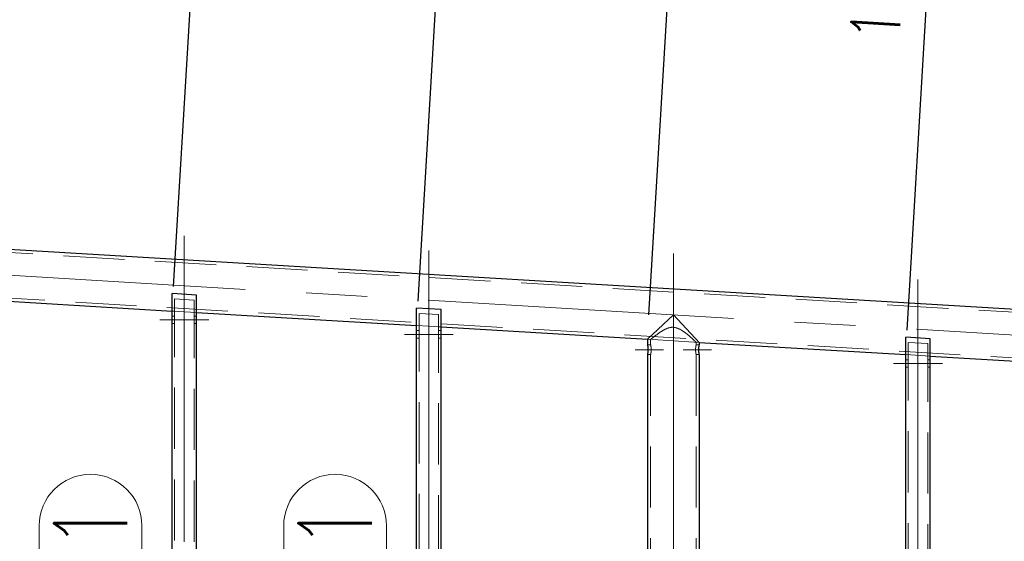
# Model space of a CAD drawing. Header units: millimetres. Extents: x -845 to -83, y 8759 to 9255.
# Tile 99 of 119: x -618 to -578, y 9096 to 9118. Entities that reach past the tile are written whole.
import ezdxf

# ---------------------------------------------------------------- set-up
doc = ezdxf.new("R2010")
doc.units = ezdxf.units.MM
doc.header["$LTSCALE"] = 10
doc.linetypes.add('HIDDEN', pattern=[0.375, 0.25, -0.125])
doc.linetypes.add('MITTE', pattern=[2, 1.25, -0.25, 0.25, -0.25])
doc.layers.get('Defpoints').update_dxf_attribs({"color": 1})
for name, color, linetype, lineweight in [('PS_DIM', 4, 'Continuous', 13), ('PS_Hidden', 2, 'HIDDEN', 9), ('PS_Mid', 5, 'MITTE', 15), ('PS_Pos', 1, 'Continuous', 15), ('PS_Shape', 161, 'Continuous', 30), ('PS_SOLID', 7, 'Continuous', 30)]:
    doc.layers.add(name, color=color, linetype=linetype, lineweight=lineweight)
doc.styles.add('simplex', font='simplex.shx', dxfattribs={"width": 0.75})
doc.dimstyles.new('1_20_GŁ_DS1-LS20', dxfattribs={"dimtxt": 2, "dimasz": 2, "dimexe": 2, "dimexo": 1, "dimgap": 1, "dimtad": 1, "dimjust": 4, "dimdec": 0, "dimlfac": 20, "dimtxsty": 'simplex', "dimblk1": 'NONE', "dimsah": 1, "dimcen": 2, "dimclrd": 256, "dimclre": 256, "dimclrt": 4, "dimadec": 1, "dimazin": 0, "dimtfac": 1, "dimtdec": 0, "dimtmove": 2, "dimatfit": 3, "dimfxl": 1, "dimarcsym": 0})
doc.dimstyles.new('1_20_PRZ', dxfattribs={"dimtxt": 2, "dimasz": 1, "dimexe": 2, "dimexo": 5, "dimgap": 1, "dimtad": 1, "dimdec": 0, "dimlfac": 20, "dimtxsty": 'simplex', "dimblk": 'dimznak', "dimcen": 2, "dimse1": 1, "dimse2": 1, "dimclrd": 256, "dimclrt": 4, "dimadec": 1, "dimazin": 0, "dimtfac": 1, "dimtdec": 0, "dimtix": 1, "dimtmove": 2, "dimatfit": 3, "dimldrblk": 'dim-grot', "dimfxl": 1, "dimarcsym": 0})

# ---------------------------------------------------------------- blocks, each defined once
blk = doc.blocks.new('*D43')
at = {"layer": 'Defpoints', "color": 0, "transparency": 16777216}
for p in [(-610.615, 9124.442), (-638.744, 9107.403), (-611.723, 9105.798)]:
    blk.add_point(p, dxfattribs=at)
at = {"layer": 'PS_DIM', "lineweight": -2, "transparency": 16777216}
for p, q in [((-638.684, 9108.402), (-637.517, 9128.044)), ((-611.664, 9106.797), (-610.497, 9126.439)), ((-637.636, 9126.047), (-612.612, 9124.561))]:
    blk.add_line(p, q, dxfattribs=at)
at = {"layer": 'PS_DIM', "transparency": 16777216}
blk.add_solid([(-612.592, 9124.894), (-612.632, 9124.228), (-610.615, 9124.442)], dxfattribs=at)
at = {"layer": 'PS_DIM', "color": 4, "transparency": 16777216, "insert": (-612.788, 9121.939), "char_height": 2, "attachment_point": 5, "rotation": 86.6003, "style": 'simplex'}
blk.add_mtext('541', dxfattribs=at)
blk = doc.blocks.new('_None')
blk = doc.blocks.new('*D44')
at = {"layer": 'Defpoints', "color": 0, "transparency": 16777216}
for p in [(-600.615, 9123.848), (-638.744, 9107.403), (-601.723, 9105.204)]:
    blk.add_point(p, dxfattribs=at)
at = {"layer": 'PS_DIM', "lineweight": -2, "transparency": 16777216}
for p, q in [((-638.684, 9108.402), (-637.517, 9128.044)), ((-637.636, 9126.047), (-602.612, 9123.967)), ((-601.664, 9106.202), (-600.497, 9125.845))]:
    blk.add_line(p, q, dxfattribs=at)
at = {"layer": 'PS_DIM', "transparency": 16777216}
blk.add_solid([(-602.592, 9124.299), (-602.632, 9123.634), (-600.615, 9123.848)], dxfattribs=at)
at = {"layer": 'PS_DIM', "color": 4, "transparency": 16777216, "insert": (-602.807, 9121.025), "char_height": 2, "attachment_point": 5, "rotation": 86.6003, "style": 'simplex'}
blk.add_mtext('742', dxfattribs=at)
blk = doc.blocks.new('*D45')
at = {"layer": 'Defpoints', "color": 0, "transparency": 16777216}
for p in [(-591.175, 9123.287), (-638.744, 9107.403), (-592.283, 9104.643)]:
    blk.add_point(p, dxfattribs=at)
at = {"layer": 'PS_DIM', "lineweight": -2, "transparency": 16777216}
for p, q in [((-638.684, 9108.402), (-637.517, 9128.044)), ((-637.636, 9126.047), (-593.172, 9123.406)), ((-592.224, 9105.642), (-591.057, 9125.284))]:
    blk.add_line(p, q, dxfattribs=at)
at = {"layer": 'PS_DIM', "transparency": 16777216}
blk.add_solid([(-593.152, 9123.739), (-593.192, 9123.073), (-591.175, 9123.287)], dxfattribs=at)
at = {"layer": 'PS_DIM', "color": 4, "transparency": 16777216, "insert": (-593.348, 9120.785), "char_height": 2, "attachment_point": 5, "rotation": 86.6003, "style": 'simplex'}
blk.add_mtext('931', dxfattribs=at)
blk = doc.blocks.new('*D46')
at = {"layer": 'Defpoints', "color": 0, "transparency": 16777216}
for p in [(-580.615, 9122.66), (-638.744, 9107.403), (-581.723, 9104.016)]:
    blk.add_point(p, dxfattribs=at)
at = {"layer": 'PS_DIM', "lineweight": -2, "transparency": 16777216}
for p, q in [((-638.684, 9108.402), (-637.517, 9128.044)), ((-637.636, 9126.047), (-582.612, 9122.779)), ((-581.664, 9105.014), (-580.497, 9124.656))]:
    blk.add_line(p, q, dxfattribs=at)
at = {"layer": 'PS_DIM', "transparency": 16777216}
blk.add_solid([(-582.592, 9123.111), (-582.632, 9122.446), (-580.615, 9122.66)], dxfattribs=at)
at = {"layer": 'PS_DIM', "color": 4, "transparency": 16777216, "insert": (-582.832, 9119.409), "char_height": 2, "attachment_point": 5, "rotation": 86.6003, "style": 'simplex'}
blk.add_mtext('1142', dxfattribs=at)
blk = doc.blocks.new('*D47')
at = {"layer": 'Defpoints', "color": 0, "transparency": 16777216}
for p in [(-570.615, 9122.066), (-638.744, 9107.403), (-571.723, 9103.422)]:
    blk.add_point(p, dxfattribs=at)
at = {"layer": 'PS_DIM', "lineweight": -2, "transparency": 16777216}
for p, q in [((-638.684, 9108.402), (-637.517, 9128.044)), ((-637.636, 9126.047), (-572.612, 9122.185)), ((-571.664, 9104.42), (-570.497, 9124.062))]:
    blk.add_line(p, q, dxfattribs=at)
at = {"layer": 'PS_DIM', "transparency": 16777216}
blk.add_solid([(-572.592, 9122.517), (-572.632, 9121.852), (-570.615, 9122.066)], dxfattribs=at)
at = {"layer": 'PS_DIM', "color": 4, "transparency": 16777216, "insert": (-572.841, 9118.672), "char_height": 2, "attachment_point": 5, "rotation": 86.6003, "style": 'simplex'}
blk.add_mtext('1343', dxfattribs=at)
blk = doc.blocks.new('*D48')
at = {"layer": 'Defpoints', "color": 0, "transparency": 16777216}
for p in [(-560.615, 9121.472), (-638.744, 9107.403), (-561.723, 9102.828)]:
    blk.add_point(p, dxfattribs=at)
at = {"layer": 'PS_DIM', "lineweight": -2, "transparency": 16777216}
for p, q in [((-638.684, 9108.402), (-637.517, 9128.044)), ((-637.636, 9126.047), (-562.612, 9121.59)), ((-561.664, 9103.826), (-560.497, 9123.468))]:
    blk.add_line(p, q, dxfattribs=at)
at = {"layer": 'PS_DIM', "transparency": 16777216}
blk.add_solid([(-562.592, 9121.923), (-562.632, 9121.258), (-560.615, 9121.472)], dxfattribs=at)
at = {"layer": 'PS_DIM', "color": 4, "transparency": 16777216, "insert": (-562.841, 9118.078), "char_height": 2, "attachment_point": 5, "rotation": 86.6003, "style": 'simplex'}
blk.add_mtext('1543', dxfattribs=at)
blk = doc.blocks.new('*D49')
at = {"layer": 'Defpoints', "color": 0, "transparency": 16777216}
for p in [(-550.615, 9120.878), (-638.744, 9107.403), (-551.723, 9102.234)]:
    blk.add_point(p, dxfattribs=at)
at = {"layer": 'PS_DIM', "lineweight": -2, "transparency": 16777216}
for p, q in [((-638.684, 9108.402), (-637.517, 9128.044)), ((-637.636, 9126.047), (-552.612, 9120.996)), ((-551.664, 9103.232), (-550.497, 9122.874))]:
    blk.add_line(p, q, dxfattribs=at)
at = {"layer": 'PS_DIM', "transparency": 16777216}
blk.add_solid([(-552.592, 9121.329), (-552.632, 9120.664), (-550.615, 9120.878)], dxfattribs=at)
at = {"layer": 'PS_DIM', "color": 4, "transparency": 16777216, "insert": (-552.841, 9117.484), "char_height": 2, "attachment_point": 5, "rotation": 86.6003, "style": 'simplex'}
blk.add_mtext('1743', dxfattribs=at)
blk = doc.blocks.new('*D50')
at = {"layer": 'Defpoints', "color": 0, "transparency": 16777216}
for p in [(-541.175, 9120.317), (-638.744, 9107.403), (-542.283, 9101.673)]:
    blk.add_point(p, dxfattribs=at)
at = {"layer": 'PS_DIM', "lineweight": -2, "transparency": 16777216}
for p, q in [((-638.684, 9108.402), (-637.517, 9128.044)), ((-637.636, 9126.047), (-543.172, 9120.436)), ((-542.224, 9102.671), (-541.057, 9122.314))]:
    blk.add_line(p, q, dxfattribs=at)
at = {"layer": 'PS_DIM', "transparency": 16777216}
blk.add_solid([(-543.152, 9120.768), (-543.192, 9120.103), (-541.175, 9120.317)], dxfattribs=at)
at = {"layer": 'PS_DIM', "color": 4, "transparency": 16777216, "insert": (-543.401, 9116.923), "char_height": 2, "attachment_point": 5, "rotation": 86.6003, "style": 'simplex'}
blk.add_mtext('1933', dxfattribs=at)
blk = doc.blocks.new('*D51')
at = {"layer": 'Defpoints', "color": 0, "transparency": 16777216}
for p in [(-530.615, 9119.69), (-638.744, 9107.403), (-531.723, 9101.046)]:
    blk.add_point(p, dxfattribs=at)
at = {"layer": 'PS_DIM', "lineweight": -2, "transparency": 16777216}
for p, q in [((-638.684, 9108.402), (-637.517, 9128.044)), ((-637.636, 9126.047), (-532.612, 9119.808)), ((-531.664, 9102.044), (-530.497, 9121.686))]:
    blk.add_line(p, q, dxfattribs=at)
at = {"layer": 'PS_DIM', "transparency": 16777216}
blk.add_solid([(-532.592, 9120.141), (-532.632, 9119.476), (-530.615, 9119.69)], dxfattribs=at)
at = {"layer": 'PS_DIM', "color": 4, "transparency": 16777216, "insert": (-532.843, 9116.26), "char_height": 2, "attachment_point": 5, "rotation": 86.6003, "style": 'simplex'}
blk.add_mtext('2144', dxfattribs=at)
blk = doc.blocks.new('*D52')
at = {"layer": 'Defpoints', "color": 0, "transparency": 16777216}
for p in [(-520.615, 9119.096), (-638.744, 9107.403), (-521.723, 9100.452)]:
    blk.add_point(p, dxfattribs=at)
at = {"layer": 'PS_DIM', "lineweight": -2, "transparency": 16777216}
for p, q in [((-638.684, 9108.402), (-637.517, 9128.044)), ((-637.636, 9126.047), (-522.612, 9119.214)), ((-521.664, 9101.45), (-520.497, 9121.092))]:
    blk.add_line(p, q, dxfattribs=at)
at = {"layer": 'PS_DIM', "transparency": 16777216}
blk.add_solid([(-522.592, 9119.547), (-522.632, 9118.882), (-520.615, 9119.096)], dxfattribs=at)
at = {"layer": 'PS_DIM', "color": 4, "transparency": 16777216, "insert": (-522.849, 9115.559), "char_height": 2, "attachment_point": 5, "rotation": 86.6003, "style": 'simplex'}
blk.add_mtext('2345', dxfattribs=at)
blk = doc.blocks.new('*D53')
at = {"layer": 'Defpoints', "color": 0, "transparency": 16777216}
for p in [(-510.615, 9118.502), (-638.744, 9107.403), (-511.723, 9099.858)]:
    blk.add_point(p, dxfattribs=at)
at = {"layer": 'PS_DIM', "lineweight": -2, "transparency": 16777216}
for p, q in [((-638.684, 9108.402), (-637.517, 9128.044)), ((-637.636, 9126.047), (-512.612, 9118.62)), ((-511.664, 9100.856), (-510.497, 9120.498))]:
    blk.add_line(p, q, dxfattribs=at)
at = {"layer": 'PS_DIM', "transparency": 16777216}
blk.add_solid([(-512.592, 9118.953), (-512.632, 9118.287), (-510.615, 9118.502)], dxfattribs=at)
at = {"layer": 'PS_DIM', "color": 4, "transparency": 16777216, "insert": (-512.849, 9114.965), "char_height": 2, "attachment_point": 5, "rotation": 86.6003, "style": 'simplex'}
blk.add_mtext('2545', dxfattribs=at)
blk = doc.blocks.new('*D54')
at = {"layer": 'Defpoints', "color": 0, "transparency": 16777216}
for p in [(-501.175, 9117.941), (-638.744, 9107.403), (-502.283, 9099.297)]:
    blk.add_point(p, dxfattribs=at)
at = {"layer": 'PS_DIM', "lineweight": -2, "transparency": 16777216}
for p, q in [((-638.684, 9108.402), (-637.517, 9128.044)), ((-637.636, 9126.047), (-503.172, 9118.059)), ((-502.224, 9100.295), (-501.057, 9119.937))]:
    blk.add_line(p, q, dxfattribs=at)
at = {"layer": 'PS_DIM', "transparency": 16777216}
blk.add_solid([(-503.152, 9118.392), (-503.192, 9117.727), (-501.175, 9117.941)], dxfattribs=at)
at = {"layer": 'PS_DIM', "color": 4, "transparency": 16777216, "insert": (-503.411, 9114.369), "char_height": 2, "attachment_point": 5, "rotation": 86.6003, "style": 'simplex'}
blk.add_mtext('2734', dxfattribs=at)
blk = doc.blocks.new('*D55')
at = {"layer": 'Defpoints', "color": 0, "transparency": 16777216}
for p in [(-481.903, 9116.796), (-638.744, 9107.403), (-482.885, 9100.268)]:
    blk.add_point(p, dxfattribs=at)
at = {"layer": 'PS_DIM', "lineweight": -2, "transparency": 16777216}
for p, q in [((-638.684, 9108.402), (-637.517, 9128.044)), ((-637.636, 9126.047), (-483.9, 9116.915)), ((-482.826, 9101.267), (-481.785, 9118.792))]:
    blk.add_line(p, q, dxfattribs=at)
at = {"layer": 'PS_DIM', "transparency": 16777216}
blk.add_solid([(-483.88, 9117.247), (-483.919, 9116.582), (-481.903, 9116.796)], dxfattribs=at)
at = {"layer": 'PS_DIM', "color": 4, "transparency": 16777216, "insert": (-484.128, 9113.402), "char_height": 2, "attachment_point": 5, "rotation": 86.6003, "style": 'simplex'}
blk.add_mtext('3120', dxfattribs=at)
blk = doc.blocks.new('*D56')
at = {"layer": 'Defpoints', "color": 0, "transparency": 16777216}
for p in [(-478.455, 9116.591), (-638.744, 9107.403), (-479.63, 9096.814)]:
    blk.add_point(p, dxfattribs=at)
at = {"layer": 'PS_DIM', "lineweight": -2, "transparency": 16777216}
for p, q in [((-638.684, 9108.402), (-637.517, 9128.044)), ((-637.636, 9126.047), (-480.452, 9116.71)), ((-479.571, 9097.813), (-478.337, 9118.588))]:
    blk.add_line(p, q, dxfattribs=at)
at = {"layer": 'PS_DIM', "transparency": 16777216}
blk.add_solid([(-480.432, 9117.042), (-480.472, 9116.377), (-478.455, 9116.591)], dxfattribs=at)
at = {"layer": 'PS_DIM', "color": 4, "transparency": 16777216, "insert": (-480.678, 9113.233), "char_height": 2, "attachment_point": 5, "rotation": 86.6003, "style": 'simplex'}
blk.add_mtext('3189', dxfattribs=at)
blk = doc.blocks.new('dimznak')
at = {"color": 0}
for points in [[(0, 2), (0, -2)], [(-2, 0), (2, 0)]]:
    blk.add_lwpolyline(points, dxfattribs=at)
at = {"color": 2}
blk.add_lwpolyline([(1, 1), (-1, -1)], dxfattribs=at)
blk = doc.blocks.new('*D63')
at = {"layer": 'Defpoints', "color": 0, "transparency": 16777216}
for p in [(-638.618, 9109.52), (-482.885, 9100.268), (-471.63, 9100.268)]:
    blk.add_point(p, dxfattribs=at)
at = {"layer": 'PS_DIM', "lineweight": -2, "transparency": 16777216}
blk.add_line((-471.63, 9108.52), (-471.63, 9101.268), dxfattribs=at)
for p, rotation in [((-471.63, 9109.52), 90), ((-471.63, 9100.268), 270)]:
    blk.add_blockref('dimznak', p, dxfattribs=dict(at, rotation=rotation))
at = {"layer": 'PS_DIM', "color": 4, "transparency": 16777216, "insert": (-473.63, 9104.894), "char_height": 2, "attachment_point": 5, "rotation": 90, "style": 'simplex'}
blk.add_mtext('185', dxfattribs=at)
blk = doc.blocks.new('dim-grot')
blk.add_hatch(color=256).paths.add_polyline_path([(0, 0), (-2, 0.5), (-2, -0.5)])
blk.add_lwpolyline([(0, 0), (-2, 0.5), (-2, -0.5), (0, 0)])
blk = doc.blocks.new('*D68')
at = {"layer": 'Defpoints', "color": 0, "transparency": 16777216}
for p in [(-638.618, 9109.52), (-465.818, 9109.52), (-498.223, 9039.429)]:
    blk.add_point(p, dxfattribs=at)
at = {"layer": 'PS_DIM', "lineweight": -2, "transparency": 16777216}
blk.add_line((-465.818, 9040.429), (-465.818, 9108.52), dxfattribs=at)
for p, rotation in [((-465.818, 9109.52), 90), ((-465.818, 9039.429), 270)]:
    blk.add_blockref('dimznak', p, dxfattribs=dict(at, rotation=rotation))
at = {"layer": 'PS_DIM', "color": 4, "transparency": 16777216, "insert": (-467.818, 9074.475), "char_height": 2, "attachment_point": 5, "rotation": 90, "style": 'simplex'}
blk.add_mtext('1402', dxfattribs=at)
blk = doc.blocks.new('*X603')
at = {"layer": 'PS_Hidden', "color": 2, "linetype": 'HIDDEN'}
for p, q in [((-638.626, 9109.39), (-482.893, 9100.139)), ((-638.137, 9107.498), (-483.602, 9098.317)), ((-611.623, 9058.918), (-611.623, 9106.293)), ((-611.623, 9106.293), (-610.823, 9106.246)), ((-610.823, 9058.87), (-610.823, 9106.246)), ((-611.723, 9105.798), (-611.623, 9105.792)), ((-611.723, 9105.798), (-610.723, 9105.739)), ((-610.823, 9105.745), (-610.723, 9105.739)), ((-601.623, 9058.324), (-601.623, 9105.699)), ((-601.623, 9105.699), (-600.823, 9105.652)), ((-600.823, 9058.276), (-600.823, 9105.652)), ((-611.623, 9105.589), (-611.723, 9105.589)), ((-611.623, 9105.289), (-611.723, 9105.289)), ((-610.723, 9105.589), (-610.823, 9105.589)), ((-610.723, 9105.289), (-610.823, 9105.289)), ((-601.723, 9105.204), (-601.623, 9105.198)), ((-601.723, 9105.204), (-600.723, 9105.145)), ((-601.623, 9104.995), (-601.723, 9104.995)), ((-600.823, 9105.151), (-600.723, 9105.145)), ((-600.723, 9104.995), (-600.823, 9104.995)), ((-591.963, 9104.787), (-591.949, 9104.797)), ((-591.949, 9104.797), (-591.935, 9104.808)), ((-591.935, 9104.808), (-591.92, 9104.82)), ((-591.92, 9104.82), (-591.904, 9104.831)), ((-591.904, 9104.831), (-591.888, 9104.843)), ((-591.888, 9104.843), (-591.872, 9104.855)), ((-591.872, 9104.855), (-591.855, 9104.867)), ((-591.855, 9104.867), (-591.838, 9104.879)), ((-591.838, 9104.879), (-591.821, 9104.892)), ((-591.821, 9104.892), (-591.803, 9104.904)), ((-591.803, 9104.904), (-591.785, 9104.916)), ((-591.785, 9104.916), (-591.767, 9104.928)), ((-591.767, 9104.928), (-591.749, 9104.941)), ((-591.749, 9104.941), (-591.731, 9104.953)), ((-591.731, 9104.953), (-591.712, 9104.965)), ((-591.712, 9104.965), (-591.693, 9104.976)), ((-591.693, 9104.976), (-591.674, 9104.988)), ((-591.674, 9104.988), (-591.656, 9104.999)), ((-591.656, 9104.999), (-591.636, 9105.01)), ((-591.636, 9105.01), (-591.617, 9105.021)), ((-591.617, 9105.021), (-591.596, 9105.032)), ((-591.596, 9105.032), (-591.576, 9105.043)), ((-591.576, 9105.043), (-591.554, 9105.054)), ((-591.554, 9105.054), (-591.532, 9105.064)), ((-591.532, 9105.064), (-591.51, 9105.074)), ((-591.51, 9105.074), (-591.487, 9105.084)), ((-591.487, 9105.084), (-591.464, 9105.093)), ((-591.464, 9105.093), (-591.441, 9105.101)), ((-591.441, 9105.101), (-591.417, 9105.108)), ((-591.417, 9105.108), (-591.393, 9105.115)), ((-591.393, 9105.115), (-591.369, 9105.121)), ((-591.369, 9105.121), (-591.344, 9105.125)), ((-591.344, 9105.125), (-591.32, 9105.129)), ((-591.32, 9105.129), (-591.296, 9105.132)), ((-591.296, 9105.132), (-591.271, 9105.133)), ((-591.271, 9105.133), (-591.247, 9105.134)), ((-591.247, 9105.134), (-591.223, 9105.133)), ((-591.223, 9105.133), (-591.198, 9105.131)), ((-591.223, 9105.133), (-591.223, 9105.133)), ((-591.198, 9105.131), (-591.173, 9105.127)), ((-591.173, 9105.127), (-591.149, 9105.123)), ((-591.149, 9105.123), (-591.124, 9105.117)), ((-591.124, 9105.117), (-591.1, 9105.111)), ((-591.1, 9105.111), (-591.077, 9105.103)), ((-591.077, 9105.103), (-591.053, 9105.095)), ((-591.053, 9105.095), (-591.03, 9105.086)), ((-591.03, 9105.086), (-591.007, 9105.076)), ((-591.007, 9105.076), (-590.984, 9105.065)), ((-590.984, 9105.065), (-590.962, 9105.054)), ((-590.962, 9105.054), (-590.94, 9105.042)), ((-590.94, 9105.042), (-590.918, 9105.03)), ((-590.918, 9105.03), (-590.896, 9105.017)), ((-590.896, 9105.017), (-590.875, 9105.004)), ((-590.875, 9105.004), (-590.854, 9104.991)), ((-590.854, 9104.991), (-590.833, 9104.977)), ((-590.833, 9104.977), (-590.813, 9104.963)), ((-590.813, 9104.963), (-590.792, 9104.949)), ((-590.792, 9104.949), (-590.773, 9104.935)), ((-590.773, 9104.935), (-590.753, 9104.921)), ((-590.753, 9104.921), (-590.734, 9104.907)), ((-590.734, 9104.907), (-590.715, 9104.892)), ((-590.715, 9104.892), (-590.697, 9104.878)), ((-590.697, 9104.878), (-590.679, 9104.864)), ((-590.679, 9104.864), (-590.662, 9104.85)), ((-590.662, 9104.85), (-590.644, 9104.836)), ((-590.644, 9104.836), (-590.628, 9104.823)), ((-590.628, 9104.823), (-590.611, 9104.809)), ((-590.611, 9104.809), (-590.595, 9104.796)), ((-590.595, 9104.796), (-590.579, 9104.782)), ((-601.623, 9104.695), (-601.723, 9104.695)), ((-600.723, 9104.695), (-600.823, 9104.695)), ((-592.153, 9104.636), (-592.283, 9104.643)), ((-592.283, 9104.643), (-590.163, 9104.518)), ((-592.283, 9104.418), (-592.153, 9104.418)), ((-592.153, 9104.636), (-592.152, 9104.637)), ((-592.153, 9104.636), (-592.153, 9104.636)), ((-592.153, 9104.636), (-592.153, 9104.418)), ((-592.153, 9104.417), (-592.153, 9104.418)), ((-592.153, 9104.418), (-592.153, 9104.418)), ((-592.153, 9104.416), (-592.153, 9104.417)), ((-592.153, 9104.417), (-592.153, 9104.417)), ((-592.153, 9104.417), (-592.153, 9104.417)), ((-592.153, 9104.415), (-592.153, 9104.416)), ((-592.153, 9104.416), (-592.153, 9104.416)), ((-592.152, 9104.414), (-592.153, 9104.415)), ((-592.152, 9104.637), (-592.15, 9104.638)), ((-592.152, 9104.413), (-592.152, 9104.414)), ((-592.152, 9104.412), (-592.152, 9104.413)), ((-592.152, 9104.411), (-592.152, 9104.412)), ((-592.151, 9104.41), (-592.152, 9104.411)), ((-592.151, 9104.408), (-592.151, 9104.41)), ((-592.151, 9104.407), (-592.151, 9104.408)), ((-592.15, 9104.405), (-592.151, 9104.407)), ((-592.15, 9104.638), (-592.148, 9104.64)), ((-592.15, 9104.403), (-592.15, 9104.405)), ((-592.15, 9104.401), (-592.15, 9104.403)), ((-592.149, 9104.399), (-592.15, 9104.401)), ((-592.149, 9104.397), (-592.149, 9104.399)), ((-592.148, 9104.395), (-592.149, 9104.397)), ((-592.148, 9104.64), (-592.145, 9104.643)), ((-592.148, 9104.392), (-592.148, 9104.395)), ((-592.147, 9104.39), (-592.148, 9104.392)), ((-592.145, 9104.643), (-592.141, 9104.646)), ((-592.141, 9104.646), (-592.137, 9104.649)), ((-592.137, 9104.649), (-592.132, 9104.653)), ((-592.132, 9104.653), (-592.126, 9104.658)), ((-592.126, 9104.658), (-592.12, 9104.663)), ((-592.12, 9104.663), (-592.113, 9104.669)), ((-592.113, 9104.669), (-592.105, 9104.675)), ((-592.105, 9104.675), (-592.097, 9104.682)), ((-592.097, 9104.682), (-592.088, 9104.689)), ((-592.088, 9104.689), (-592.079, 9104.696)), ((-592.079, 9104.696), (-592.069, 9104.704)), ((-592.069, 9104.704), (-592.059, 9104.712)), ((-592.059, 9104.712), (-592.048, 9104.72)), ((-592.048, 9104.72), (-592.038, 9104.729)), ((-592.038, 9104.729), (-592.027, 9104.737)), ((-592.027, 9104.737), (-592.015, 9104.746)), ((-592.015, 9104.746), (-592.003, 9104.756)), ((-592.003, 9104.756), (-591.99, 9104.766)), ((-591.99, 9104.766), (-591.977, 9104.776)), ((-591.977, 9104.776), (-591.963, 9104.787)), ((-590.579, 9104.782), (-590.564, 9104.769)), ((-590.564, 9104.769), (-590.548, 9104.756)), ((-590.548, 9104.756), (-590.533, 9104.742)), ((-590.533, 9104.742), (-590.518, 9104.729)), ((-590.518, 9104.729), (-590.503, 9104.717)), ((-590.503, 9104.717), (-590.489, 9104.704)), ((-590.489, 9104.704), (-590.475, 9104.691)), ((-590.475, 9104.691), (-590.461, 9104.679)), ((-590.461, 9104.679), (-590.448, 9104.667)), ((-590.448, 9104.667), (-590.435, 9104.656)), ((-590.435, 9104.656), (-590.422, 9104.645)), ((-590.422, 9104.645), (-590.411, 9104.634)), ((-590.411, 9104.634), (-590.399, 9104.623)), ((-590.399, 9104.623), (-590.388, 9104.613)), ((-590.388, 9104.613), (-590.378, 9104.604)), ((-590.378, 9104.604), (-590.368, 9104.595)), ((-590.368, 9104.595), (-590.358, 9104.586)), ((-590.358, 9104.586), (-590.35, 9104.578)), ((-590.35, 9104.578), (-590.341, 9104.57)), ((-590.341, 9104.57), (-590.334, 9104.563)), ((-590.334, 9104.563), (-590.327, 9104.557)), ((-590.327, 9104.557), (-590.321, 9104.551)), ((-590.321, 9104.551), (-590.315, 9104.546)), ((-590.315, 9104.546), (-590.31, 9104.541)), ((-590.31, 9104.541), (-590.305, 9104.537)), ((-590.305, 9104.537), (-590.302, 9104.533)), ((-590.302, 9104.533), (-590.299, 9104.53)), ((-590.299, 9104.53), (-590.296, 9104.528)), ((-590.298, 9104.392), (-590.299, 9104.387)), ((-590.297, 9104.397), (-590.298, 9104.392)), ((-590.296, 9104.401), (-590.297, 9104.397)), ((-590.296, 9104.528), (-590.294, 9104.527)), ((-590.295, 9104.408), (-590.296, 9104.405)), ((-590.296, 9104.405), (-590.296, 9104.401)), ((-590.294, 9104.411), (-590.295, 9104.408)), ((-590.294, 9104.527), (-590.293, 9104.526)), ((-590.293, 9104.416), (-590.294, 9104.415)), ((-590.294, 9104.415), (-590.294, 9104.413)), ((-590.294, 9104.413), (-590.294, 9104.411)), ((-590.293, 9104.526), (-590.293, 9104.525)), ((-590.293, 9104.525), (-590.293, 9104.418)), ((-590.163, 9104.518), (-590.293, 9104.525)), ((-590.293, 9104.418), (-590.293, 9104.417)), ((-590.163, 9104.418), (-590.293, 9104.418)), ((-590.293, 9104.417), (-590.293, 9104.416)), ((-581.623, 9057.136), (-581.623, 9104.511)), ((-581.623, 9104.511), (-580.823, 9104.464)), ((-580.823, 9057.088), (-580.823, 9104.464)), ((-592.283, 9104.018), (-592.153, 9104.018)), ((-592.153, 9104.02), (-592.152, 9104.021)), ((-592.153, 9104.019), (-592.153, 9104.02)), ((-592.153, 9104.018), (-592.153, 9104.019)), ((-592.153, 9104.019), (-592.153, 9104.019)), ((-592.153, 9104.018), (-592.153, 9104.018)), ((-592.153, 9104.018), (-592.153, 9104.018)), ((-592.153, 9104.018), (-592.153, 9104.018)), ((-592.153, 9104.018), (-592.153, 9045.276)), ((-592.152, 9104.024), (-592.151, 9104.025)), ((-592.152, 9104.023), (-592.152, 9104.024)), ((-592.152, 9104.022), (-592.152, 9104.023)), ((-592.152, 9104.021), (-592.152, 9104.022)), ((-592.151, 9104.028), (-592.15, 9104.03)), ((-592.151, 9104.027), (-592.151, 9104.028)), ((-592.151, 9104.025), (-592.151, 9104.027)), ((-592.15, 9104.034), (-592.149, 9104.036)), ((-592.15, 9104.032), (-592.15, 9104.034)), ((-592.15, 9104.03), (-592.15, 9104.032)), ((-592.149, 9104.038), (-592.148, 9104.04)), ((-592.149, 9104.036), (-592.149, 9104.038)), ((-592.148, 9104.043), (-592.147, 9104.045)), ((-592.148, 9104.04), (-592.148, 9104.043)), ((-592.147, 9104.387), (-592.147, 9104.39)), ((-592.146, 9104.384), (-592.147, 9104.387)), ((-592.147, 9104.048), (-592.146, 9104.051)), ((-592.147, 9104.045), (-592.147, 9104.048)), ((-592.146, 9104.381), (-592.146, 9104.384)), ((-592.145, 9104.378), (-592.146, 9104.381)), ((-592.146, 9104.054), (-592.145, 9104.057)), ((-592.146, 9104.051), (-592.146, 9104.054)), ((-592.145, 9104.375), (-592.145, 9104.378)), ((-592.144, 9104.372), (-592.145, 9104.375)), ((-592.145, 9104.06), (-592.144, 9104.063)), ((-592.145, 9104.057), (-592.145, 9104.06)), ((-592.144, 9104.369), (-592.144, 9104.372)), ((-592.143, 9104.366), (-592.144, 9104.369)), ((-592.144, 9104.066), (-592.143, 9104.069)), ((-592.144, 9104.063), (-592.144, 9104.066)), ((-592.143, 9104.362), (-592.143, 9104.366)), ((-592.142, 9104.359), (-592.143, 9104.362)), ((-592.143, 9104.073), (-592.142, 9104.076)), ((-592.143, 9104.069), (-592.143, 9104.073)), ((-592.142, 9104.355), (-592.142, 9104.359)), ((-592.141, 9104.352), (-592.142, 9104.355)), ((-592.142, 9104.08), (-592.141, 9104.083)), ((-592.142, 9104.076), (-592.142, 9104.08)), ((-592.141, 9104.348), (-592.141, 9104.352)), ((-592.14, 9104.344), (-592.141, 9104.348)), ((-592.141, 9104.087), (-592.14, 9104.091)), ((-592.141, 9104.083), (-592.141, 9104.087)), ((-592.14, 9104.34), (-592.14, 9104.344)), ((-592.139, 9104.336), (-592.14, 9104.34)), ((-592.14, 9104.095), (-592.139, 9104.099)), ((-592.14, 9104.091), (-592.14, 9104.095)), ((-592.139, 9104.332), (-592.139, 9104.336)), ((-592.138, 9104.328), (-592.139, 9104.332)), ((-592.139, 9104.103), (-592.138, 9104.107)), ((-592.139, 9104.099), (-592.139, 9104.103)), ((-592.138, 9104.324), (-592.138, 9104.328)), ((-592.137, 9104.319), (-592.138, 9104.324)), ((-592.138, 9104.111), (-592.137, 9104.116)), ((-592.138, 9104.107), (-592.138, 9104.111)), ((-592.137, 9104.315), (-592.137, 9104.319)), ((-592.136, 9104.31), (-592.137, 9104.315)), ((-592.137, 9104.12), (-592.136, 9104.125)), ((-592.137, 9104.116), (-592.137, 9104.12)), ((-592.136, 9104.306), (-592.136, 9104.31)), ((-592.135, 9104.301), (-592.136, 9104.306)), ((-592.136, 9104.129), (-592.135, 9104.134)), ((-592.136, 9104.125), (-592.136, 9104.129)), ((-592.135, 9104.297), (-592.135, 9104.301)), ((-592.134, 9104.292), (-592.135, 9104.297)), ((-592.135, 9104.138), (-592.134, 9104.143)), ((-592.135, 9104.134), (-592.135, 9104.138)), ((-592.134, 9104.287), (-592.134, 9104.292)), ((-592.134, 9104.282), (-592.134, 9104.287)), ((-592.133, 9104.277), (-592.134, 9104.282)), ((-592.134, 9104.153), (-592.133, 9104.158)), ((-592.134, 9104.148), (-592.134, 9104.153)), ((-592.134, 9104.143), (-592.134, 9104.148)), ((-592.133, 9104.272), (-592.133, 9104.277)), ((-592.133, 9104.267), (-592.133, 9104.272)), ((-592.132, 9104.262), (-592.133, 9104.267)), ((-592.133, 9104.168), (-592.132, 9104.173)), ((-592.133, 9104.163), (-592.133, 9104.168)), ((-592.133, 9104.158), (-592.133, 9104.163)), ((-592.132, 9104.257), (-592.132, 9104.262)), ((-592.132, 9104.252), (-592.132, 9104.257)), ((-592.132, 9104.247), (-592.132, 9104.252)), ((-592.132, 9104.242), (-592.132, 9104.247)), ((-592.132, 9104.237), (-592.132, 9104.242)), ((-592.131, 9104.232), (-592.132, 9104.237)), ((-592.132, 9104.198), (-592.131, 9104.203)), ((-592.132, 9104.193), (-592.132, 9104.198)), ((-592.132, 9104.188), (-592.132, 9104.193)), ((-592.132, 9104.183), (-592.132, 9104.188)), ((-592.132, 9104.178), (-592.132, 9104.183)), ((-592.132, 9104.173), (-592.132, 9104.178)), ((-592.131, 9104.227), (-592.131, 9104.232)), ((-592.131, 9104.222), (-592.131, 9104.227)), ((-592.131, 9104.218), (-592.131, 9104.222)), ((-592.131, 9104.213), (-592.131, 9104.218)), ((-592.131, 9104.208), (-592.131, 9104.213)), ((-592.131, 9104.203), (-592.131, 9104.208)), ((-590.314, 9104.247), (-590.315, 9104.237)), ((-590.315, 9104.237), (-590.315, 9104.227)), ((-590.315, 9104.227), (-590.315, 9104.218)), ((-590.315, 9104.218), (-590.315, 9104.208)), ((-590.315, 9104.208), (-590.315, 9104.198)), ((-590.315, 9104.198), (-590.314, 9104.188)), ((-590.313, 9104.267), (-590.314, 9104.257)), ((-590.314, 9104.257), (-590.314, 9104.247)), ((-590.314, 9104.188), (-590.314, 9104.178)), ((-590.314, 9104.178), (-590.313, 9104.168)), ((-590.312, 9104.287), (-590.313, 9104.277)), ((-590.313, 9104.277), (-590.313, 9104.267)), ((-590.313, 9104.168), (-590.313, 9104.158)), ((-590.313, 9104.158), (-590.312, 9104.148)), ((-590.311, 9104.297), (-590.312, 9104.287)), ((-590.312, 9104.148), (-590.311, 9104.138)), ((-590.31, 9104.315), (-590.311, 9104.306)), ((-590.311, 9104.306), (-590.311, 9104.297)), ((-590.311, 9104.138), (-590.311, 9104.129)), ((-590.311, 9104.129), (-590.31, 9104.12)), ((-590.309, 9104.324), (-590.31, 9104.315)), ((-590.31, 9104.12), (-590.309, 9104.111)), ((-590.308, 9104.332), (-590.309, 9104.324)), ((-590.309, 9104.111), (-590.308, 9104.103)), ((-590.307, 9104.34), (-590.308, 9104.332)), ((-590.308, 9104.103), (-590.307, 9104.095)), ((-590.305, 9104.348), (-590.307, 9104.34)), ((-590.307, 9104.095), (-590.305, 9104.087)), ((-590.304, 9104.355), (-590.305, 9104.348)), ((-590.305, 9104.087), (-590.304, 9104.08)), ((-590.303, 9104.362), (-590.304, 9104.355)), ((-590.304, 9104.08), (-590.303, 9104.073)), ((-590.302, 9104.369), (-590.303, 9104.362)), ((-590.303, 9104.073), (-590.302, 9104.066)), ((-590.301, 9104.375), (-590.302, 9104.369)), ((-590.302, 9104.066), (-590.301, 9104.06)), ((-590.3, 9104.381), (-590.301, 9104.375)), ((-590.301, 9104.06), (-590.3, 9104.054)), ((-590.299, 9104.387), (-590.3, 9104.381)), ((-590.3, 9104.054), (-590.299, 9104.048)), ((-590.299, 9104.048), (-590.298, 9104.043)), ((-590.298, 9104.043), (-590.297, 9104.038)), ((-590.297, 9104.038), (-590.296, 9104.034)), ((-590.296, 9104.034), (-590.296, 9104.03)), ((-590.296, 9104.03), (-590.295, 9104.027)), ((-590.295, 9104.027), (-590.294, 9104.024)), ((-590.294, 9104.024), (-590.294, 9104.022)), ((-590.294, 9104.022), (-590.294, 9104.02)), ((-590.294, 9104.02), (-590.293, 9104.019)), ((-590.293, 9104.019), (-590.293, 9104.018)), ((-590.293, 9104.018), (-590.293, 9104.018)), ((-590.293, 9104.018), (-590.293, 9104.018)), ((-590.293, 9104.018), (-590.293, 9045.276)), ((-590.163, 9104.018), (-590.293, 9104.018)), ((-581.723, 9104.016), (-581.623, 9104.01)), ((-581.723, 9104.016), (-580.723, 9103.957)), ((-581.623, 9103.807), (-581.723, 9103.807)), ((-580.823, 9103.963), (-580.723, 9103.957)), ((-580.723, 9103.807), (-580.823, 9103.807)), ((-581.623, 9103.507), (-581.723, 9103.507)), ((-580.723, 9103.507), (-580.823, 9103.507))]:
    blk.add_line(p, q, dxfattribs=at)
at = {"layer": 'PS_Mid', "color": 5, "linetype": 'MITTE'}
for p, q in [((-611.223, 9056.364), (-611.223, 9109.008)), ((-641.176, 9108.61), (-480.452, 9099.062)), ((-601.223, 9055.77), (-601.223, 9108.414)), ((-591.223, 9108.142), (-591.223, 9042.776)), ((-581.223, 9054.582), (-581.223, 9107.226)), ((-612.223, 9105.439), (-611.123, 9105.439)), ((-612.223, 9105.439), (-611.123, 9105.439)), ((-611.323, 9105.439), (-610.223, 9105.439)), ((-611.323, 9105.439), (-610.223, 9105.439)), ((-602.223, 9104.845), (-601.123, 9104.845)), ((-602.223, 9104.845), (-601.123, 9104.845)), ((-601.323, 9104.845), (-600.223, 9104.845)), ((-601.323, 9104.845), (-600.223, 9104.845)), ((-591.63, 9104.218), (-592.783, 9104.218)), ((-590.817, 9104.218), (-589.663, 9104.218)), ((-582.223, 9103.657), (-581.123, 9103.657)), ((-582.223, 9103.657), (-581.123, 9103.657)), ((-581.323, 9103.657), (-580.223, 9103.657)), ((-581.323, 9103.657), (-580.223, 9103.657))]:
    blk.add_line(p, q, dxfattribs=at)
at = {"layer": 'PS_SOLID', "color": 7, "linetype": 'Continuous'}
for p, q in [((-638.618, 9109.52), (-482.885, 9100.268)), ((-611.723, 9058.924), (-611.723, 9106.508)), ((-610.723, 9106.449), (-611.723, 9106.508)), ((-610.723, 9058.864), (-610.723, 9106.449)), ((-620.723, 9106.333), (-611.723, 9105.798)), ((-610.723, 9105.739), (-601.723, 9105.204)), ((-601.723, 9058.33), (-601.723, 9105.914)), ((-600.723, 9105.855), (-601.723, 9105.914)), ((-600.723, 9058.27), (-600.723, 9105.855)), ((-592.283, 9104.643), (-591.223, 9105.642)), ((-591.223, 9105.642), (-590.163, 9104.518)), ((-600.723, 9105.145), (-592.283, 9104.643)), ((-592.283, 9104.643), (-592.283, 9104.418)), ((-592.283, 9104.418), (-592.283, 9104.417)), ((-592.283, 9104.417), (-592.283, 9104.417)), ((-592.283, 9104.417), (-592.283, 9104.417)), ((-592.283, 9104.417), (-592.283, 9104.416)), ((-592.283, 9104.416), (-592.283, 9104.416)), ((-592.283, 9104.416), (-592.283, 9104.415)), ((-592.283, 9104.415), (-592.282, 9104.414)), ((-592.282, 9104.414), (-592.282, 9104.413)), ((-592.282, 9104.413), (-592.282, 9104.412)), ((-592.282, 9104.412), (-592.282, 9104.411)), ((-592.282, 9104.411), (-592.282, 9104.41)), ((-592.282, 9104.41), (-592.281, 9104.408)), ((-592.281, 9104.408), (-592.281, 9104.407)), ((-592.281, 9104.407), (-592.281, 9104.405)), ((-592.281, 9104.405), (-592.28, 9104.403)), ((-592.28, 9104.403), (-592.28, 9104.401)), ((-592.28, 9104.401), (-592.28, 9104.399)), ((-592.28, 9104.399), (-592.279, 9104.397)), ((-592.279, 9104.397), (-592.279, 9104.395)), ((-592.279, 9104.395), (-592.279, 9104.392)), ((-592.279, 9104.392), (-592.278, 9104.39)), ((-590.168, 9104.392), (-590.167, 9104.397)), ((-590.168, 9104.387), (-590.168, 9104.392)), ((-590.167, 9104.397), (-590.166, 9104.401)), ((-590.166, 9104.401), (-590.165, 9104.405)), ((-590.165, 9104.408), (-590.164, 9104.411)), ((-590.165, 9104.405), (-590.165, 9104.408)), ((-590.164, 9104.413), (-590.163, 9104.415)), ((-590.164, 9104.411), (-590.164, 9104.413)), ((-590.163, 9104.518), (-590.163, 9104.418)), ((-590.163, 9104.518), (-581.723, 9104.016)), ((-590.163, 9104.417), (-590.163, 9104.418)), ((-590.163, 9104.418), (-590.163, 9104.418)), ((-590.163, 9104.416), (-590.163, 9104.417)), ((-590.163, 9104.415), (-590.163, 9104.416)), ((-581.723, 9057.142), (-581.723, 9104.726)), ((-580.723, 9104.666), (-581.723, 9104.726)), ((-580.723, 9057.082), (-580.723, 9104.666)), ((-592.282, 9104.021), (-592.283, 9104.02)), ((-592.283, 9104.02), (-592.283, 9104.019)), ((-592.283, 9104.019), (-592.283, 9104.019)), ((-592.283, 9104.019), (-592.283, 9104.018)), ((-592.283, 9104.018), (-592.283, 9104.018)), ((-592.283, 9104.018), (-592.283, 9104.018)), ((-592.283, 9104.018), (-592.283, 9104.018)), ((-592.283, 9104.018), (-592.283, 9104.018)), ((-592.283, 9104.018), (-592.283, 9057.769)), ((-592.281, 9104.027), (-592.282, 9104.025)), ((-592.282, 9104.025), (-592.282, 9104.024)), ((-592.282, 9104.024), (-592.282, 9104.023)), ((-592.282, 9104.023), (-592.282, 9104.022)), ((-592.282, 9104.022), (-592.282, 9104.021)), ((-592.28, 9104.032), (-592.281, 9104.03)), ((-592.281, 9104.03), (-592.281, 9104.028)), ((-592.281, 9104.028), (-592.281, 9104.027)), ((-592.279, 9104.038), (-592.28, 9104.036)), ((-592.28, 9104.036), (-592.28, 9104.034)), ((-592.28, 9104.034), (-592.28, 9104.032)), ((-592.278, 9104.045), (-592.279, 9104.043)), ((-592.279, 9104.043), (-592.279, 9104.04)), ((-592.279, 9104.04), (-592.279, 9104.038)), ((-592.278, 9104.39), (-592.278, 9104.387)), ((-592.278, 9104.387), (-592.277, 9104.384)), ((-592.277, 9104.051), (-592.278, 9104.048)), ((-592.278, 9104.048), (-592.278, 9104.045)), ((-592.277, 9104.384), (-592.277, 9104.381)), ((-592.277, 9104.381), (-592.276, 9104.378)), ((-592.276, 9104.057), (-592.277, 9104.054)), ((-592.277, 9104.054), (-592.277, 9104.051)), ((-592.276, 9104.378), (-592.276, 9104.375)), ((-592.276, 9104.375), (-592.275, 9104.372)), ((-592.275, 9104.063), (-592.276, 9104.06)), ((-592.276, 9104.06), (-592.276, 9104.057)), ((-592.275, 9104.372), (-592.275, 9104.369)), ((-592.275, 9104.369), (-592.275, 9104.366)), ((-592.275, 9104.366), (-592.274, 9104.362)), ((-592.274, 9104.073), (-592.275, 9104.069)), ((-592.275, 9104.069), (-592.275, 9104.066)), ((-592.275, 9104.066), (-592.275, 9104.063)), ((-592.274, 9104.362), (-592.274, 9104.359)), ((-592.274, 9104.359), (-592.273, 9104.355)), ((-592.273, 9104.08), (-592.274, 9104.076)), ((-592.274, 9104.076), (-592.274, 9104.073)), ((-592.273, 9104.355), (-592.273, 9104.352)), ((-592.273, 9104.352), (-592.272, 9104.348)), ((-592.272, 9104.087), (-592.273, 9104.083)), ((-592.273, 9104.083), (-592.273, 9104.08)), ((-592.272, 9104.348), (-592.272, 9104.344)), ((-592.272, 9104.344), (-592.271, 9104.34)), ((-592.271, 9104.095), (-592.272, 9104.091)), ((-592.272, 9104.091), (-592.272, 9104.087)), ((-592.271, 9104.34), (-592.271, 9104.336)), ((-592.271, 9104.336), (-592.27, 9104.332)), ((-592.27, 9104.103), (-592.271, 9104.099)), ((-592.271, 9104.099), (-592.271, 9104.095)), ((-592.27, 9104.332), (-592.27, 9104.328)), ((-592.27, 9104.328), (-592.269, 9104.324)), ((-592.269, 9104.111), (-592.27, 9104.107)), ((-592.27, 9104.107), (-592.27, 9104.103)), ((-592.269, 9104.324), (-592.269, 9104.319)), ((-592.269, 9104.319), (-592.269, 9104.315)), ((-592.269, 9104.315), (-592.268, 9104.31)), ((-592.268, 9104.125), (-592.269, 9104.12)), ((-592.269, 9104.12), (-592.269, 9104.116)), ((-592.269, 9104.116), (-592.269, 9104.111)), ((-592.268, 9104.31), (-592.268, 9104.306)), ((-592.268, 9104.306), (-592.267, 9104.301)), ((-592.267, 9104.134), (-592.268, 9104.129)), ((-592.268, 9104.129), (-592.268, 9104.125)), ((-592.267, 9104.301), (-592.267, 9104.296)), ((-592.267, 9104.296), (-592.267, 9104.292)), ((-592.267, 9104.292), (-592.266, 9104.287)), ((-592.266, 9104.148), (-592.267, 9104.143)), ((-592.267, 9104.143), (-592.267, 9104.139)), ((-592.267, 9104.139), (-592.267, 9104.134)), ((-592.266, 9104.287), (-592.266, 9104.282)), ((-592.266, 9104.282), (-592.266, 9104.277)), ((-592.266, 9104.277), (-592.265, 9104.272)), ((-592.265, 9104.163), (-592.266, 9104.158)), ((-592.266, 9104.158), (-592.266, 9104.153)), ((-592.266, 9104.153), (-592.266, 9104.148)), ((-592.265, 9104.272), (-592.265, 9104.267)), ((-592.265, 9104.267), (-592.265, 9104.262)), ((-592.265, 9104.262), (-592.265, 9104.257)), ((-592.265, 9104.257), (-592.265, 9104.252)), ((-592.265, 9104.252), (-592.264, 9104.247)), ((-592.264, 9104.188), (-592.265, 9104.183)), ((-592.265, 9104.183), (-592.265, 9104.178)), ((-592.265, 9104.178), (-592.265, 9104.173)), ((-592.265, 9104.173), (-592.265, 9104.168)), ((-592.265, 9104.168), (-592.265, 9104.163)), ((-592.264, 9104.247), (-592.264, 9104.242)), ((-592.264, 9104.242), (-592.264, 9104.237)), ((-592.264, 9104.237), (-592.264, 9104.232)), ((-592.264, 9104.232), (-592.264, 9104.227)), ((-592.264, 9104.227), (-592.264, 9104.222)), ((-592.264, 9104.222), (-592.264, 9104.218)), ((-592.264, 9104.218), (-592.264, 9104.213)), ((-592.264, 9104.218), (-592.264, 9104.218)), ((-592.264, 9104.213), (-592.264, 9104.208)), ((-592.264, 9104.208), (-592.264, 9104.203)), ((-592.264, 9104.203), (-592.264, 9104.198)), ((-592.264, 9104.198), (-592.264, 9104.193)), ((-592.264, 9104.193), (-592.264, 9104.188)), ((-590.182, 9104.247), (-590.181, 9104.257)), ((-590.182, 9104.237), (-590.182, 9104.247)), ((-590.182, 9104.227), (-590.182, 9104.237)), ((-590.182, 9104.218), (-590.182, 9104.227)), ((-590.182, 9104.208), (-590.182, 9104.218)), ((-590.182, 9104.198), (-590.182, 9104.208)), ((-590.182, 9104.188), (-590.182, 9104.198)), ((-590.181, 9104.178), (-590.182, 9104.188)), ((-590.181, 9104.267), (-590.18, 9104.277)), ((-590.181, 9104.257), (-590.181, 9104.267)), ((-590.181, 9104.168), (-590.181, 9104.178)), ((-590.18, 9104.158), (-590.181, 9104.168)), ((-590.18, 9104.287), (-590.179, 9104.296)), ((-590.18, 9104.277), (-590.18, 9104.287)), ((-590.18, 9104.148), (-590.18, 9104.158)), ((-590.179, 9104.139), (-590.18, 9104.148)), ((-590.179, 9104.296), (-590.178, 9104.306)), ((-590.178, 9104.129), (-590.179, 9104.139)), ((-590.178, 9104.315), (-590.177, 9104.324)), ((-590.178, 9104.306), (-590.178, 9104.315)), ((-590.178, 9104.12), (-590.178, 9104.129)), ((-590.177, 9104.111), (-590.178, 9104.12)), ((-590.177, 9104.324), (-590.176, 9104.332)), ((-590.176, 9104.103), (-590.177, 9104.111)), ((-590.176, 9104.332), (-590.175, 9104.34)), ((-590.175, 9104.095), (-590.176, 9104.103)), ((-590.175, 9104.34), (-590.174, 9104.348)), ((-590.174, 9104.087), (-590.175, 9104.095)), ((-590.174, 9104.348), (-590.173, 9104.355)), ((-590.173, 9104.08), (-590.174, 9104.087)), ((-590.173, 9104.355), (-590.172, 9104.362)), ((-590.172, 9104.073), (-590.173, 9104.08)), ((-590.172, 9104.362), (-590.171, 9104.369)), ((-590.171, 9104.066), (-590.172, 9104.073)), ((-590.171, 9104.369), (-590.17, 9104.375)), ((-590.17, 9104.06), (-590.171, 9104.066)), ((-590.17, 9104.375), (-590.169, 9104.381)), ((-590.169, 9104.054), (-590.17, 9104.06)), ((-590.169, 9104.381), (-590.168, 9104.387)), ((-590.168, 9104.048), (-590.169, 9104.054)), ((-590.168, 9104.043), (-590.168, 9104.048)), ((-590.167, 9104.038), (-590.168, 9104.043)), ((-590.166, 9104.034), (-590.167, 9104.038)), ((-590.165, 9104.03), (-590.166, 9104.034)), ((-590.165, 9104.027), (-590.165, 9104.03)), ((-590.164, 9104.024), (-590.165, 9104.027)), ((-590.164, 9104.022), (-590.164, 9104.024)), ((-590.163, 9104.02), (-590.164, 9104.022)), ((-590.163, 9104.019), (-590.163, 9104.02)), ((-590.163, 9104.018), (-590.163, 9104.019)), ((-590.163, 9104.018), (-590.163, 9104.018)), ((-590.163, 9104.018), (-590.163, 9057.643)), ((-580.723, 9103.957), (-571.723, 9103.422))]:
    blk.add_line(p, q, dxfattribs=at)
blk = doc.blocks.new('*X696')
at = {"color": 1}
for p, q in [((-617.158, 9092.205), (-617.158, 9097.026)), ((-612.958, 9092.205), (-612.958, 9097.026)), ((-615.058, 9085.105), (-615.058, 9090.105)), ((-611.223, 9083.878), (-615.058, 9085.105))]:
    blk.add_line(p, q, dxfattribs=at)
for centre, start, end in [((-615.058, 9097.026), 0, 180), ((-615.058, 9092.205), 180, 0)]:
    blk.add_arc(centre, 2.1, start, end, dxfattribs=at)
at = {"color": 30, "style": 'simplex', "width": 0.75}
blk.add_text('591', height=3, rotation=90, dxfattribs=at).set_placement((-613.558, 9092.205))
blk = doc.blocks.new('*X697')
at = {"color": 1}
for p, q in [((-607.158, 9092.205), (-607.158, 9097.026)), ((-602.958, 9092.205), (-602.958, 9097.026)), ((-605.058, 9085.105), (-605.058, 9090.105)), ((-601.223, 9083.878), (-605.058, 9085.105))]:
    blk.add_line(p, q, dxfattribs=at)
for centre, start, end in [((-605.058, 9097.026), 0, 180), ((-605.058, 9092.205), 180, 0)]:
    blk.add_arc(centre, 2.1, start, end, dxfattribs=at)
at = {"color": 30, "style": 'simplex', "width": 0.75}
blk.add_text('591', height=3, rotation=90, dxfattribs=at).set_placement((-603.558, 9092.205))

msp = doc.modelspace()

# ---------------------------------------------------------------- block references
at = {"layer": 'PS_Pos'}
for name in ['*X696', '*X697']:
    msp.add_blockref(name, (0, 0), dxfattribs=at)
at = {"layer": 'PS_Shape', "color": 31}
msp.add_blockref('*X603', (0, 0), dxfattribs=at)

# ---------------------------------------------------------------- dimensions: what is measured, and where the dimension line sits
at = {"layer": 'PS_DIM'}
for base, p2, picture, middle in [((-610.615, 9124.442), (-611.723, 9105.798), '*D43', (-612.788, 9121.939)), ((-600.615, 9123.848), (-601.723, 9105.204), '*D44', (-602.807, 9121.025)), ((-591.175, 9123.287), (-592.283, 9104.643), '*D45', (-593.348, 9120.785)), ((-580.615, 9122.66), (-581.723, 9104.016), '*D46', (-582.832, 9119.409)), ((-570.615, 9122.066), (-571.723, 9103.422), '*D47', (-572.841, 9118.672)), ((-560.615, 9121.472), (-561.723, 9102.828), '*D48', (-562.841, 9118.078)), ((-550.615, 9120.878), (-551.723, 9102.234), '*D49', (-552.841, 9117.484)), ((-541.175, 9120.317), (-542.283, 9101.673), '*D50', (-543.401, 9116.923)), ((-530.615, 9119.69), (-531.723, 9101.046), '*D51', (-532.843, 9116.26)), ((-520.615, 9119.096), (-521.723, 9100.452), '*D52', (-522.849, 9115.559)), ((-510.615, 9118.502), (-511.723, 9099.858), '*D53', (-512.849, 9114.965)), ((-501.175, 9117.941), (-502.283, 9099.297), '*D54', (-503.411, 9114.369)), ((-481.903, 9116.796), (-482.885, 9100.268), '*D55', (-484.128, 9113.402)), ((-478.455, 9116.591), (-479.63, 9096.814), '*D56', (-480.678, 9113.233))]:
    dim = msp.add_linear_dim(base=base, p1=(-638.744, 9107.403), p2=p2, angle=356.6003, dimstyle='1_20_GŁ_DS1-LS20', dxfattribs=at)
    dim.commit()
    dim.dimension.update_dxf_attribs({"geometry": picture, "text_midpoint": middle, "dimtype": 128, "text_rotation": 86.6003})
for base, p1, p2, picture, middle in [((-471.63, 9100.268), (-638.618, 9109.52), (-482.885, 9100.268), '*D63', (-473.63, 9104.894)), ((-465.818, 9109.52), (-498.223, 9039.429), (-638.618, 9109.52), '*D68', (-467.818, 9074.475))]:
    dim = msp.add_linear_dim(base=base, p1=p1, p2=p2, angle=90, dimstyle='1_20_PRZ', dxfattribs=at)
    dim.commit()
    dim.dimension.update_dxf_attribs({"geometry": picture, "text_midpoint": middle})

doc.saveas('drawing.dxf')
